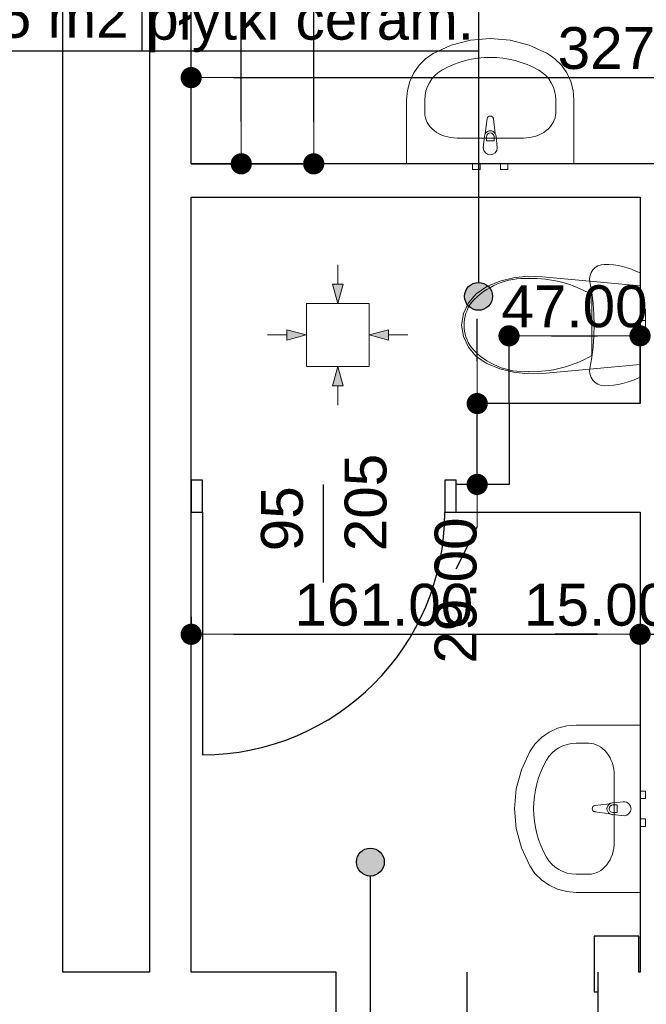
# Model space of a CAD drawing. Header units: millimetres. Extents: x -175445 to -20415, y -559200 to 231527.
# Tile 205 of 256: x -95356 to -93108, y -104452 to -100920. Entities that reach past the tile are written whole.
import ezdxf
from ezdxf.enums import TextEntityAlignment as Align

# ---------------------------------------------------------------- set-up
doc = ezdxf.new("R2010")
doc.units = ezdxf.units.MM
doc.header["$MEASUREMENT"] = 0
for name, color, linetype in [('Drzwi', 7, 'Continuous'), ('Linia', 7, 'Continuous'), ('Obiekt', 7, 'Continuous'), ('Polilinia', 7, 'Continuous'), ('Strefa', 7, 'Continuous'), ('Słup', 7, 'Continuous'), ('Wymiary', 63, 'Continuous'), ('Ściana', 7, 'Continuous')]:
    doc.layers.add(name, color=color, linetype=linetype)
doc.styles.add('Arial', font='txt')
doc.dimstyles.new('GENERATED_STYLE__1', dxfattribs={"dimtxt": 150, "dimasz": 152, "dimexe": 0.18, "dimexo": 0, "dimgap": 0.09, "dimtad": 1, "dimtih": 1, "dimtoh": 1, "dimlfac": 0.1, "dimzin": 0, "dimdsep": 46, "dimtxsty": 'Arial', "dimblk": 'ARROWHEAD_11', "dimblk1": 'ARROWHEAD_11', "dimblk2": 'ARROWHEAD_11', "dimcen": 0.09, "dimclrd": 114, "dimclre": 114, "dimclrt": 114, "dimazin": 0, "dimtfac": 1, "dimtdec": 4, "dimtmove": 0, "dimatfit": 3, "dimfxl": 1, "dimtolj": 1, "dimtzin": 0, "dimarcsym": 0})
doc.dimstyles.new('GENERATED_STYLE__3', dxfattribs={"dimtxt": 150, "dimasz": 152, "dimexe": 0.18, "dimexo": 0, "dimgap": 0.09, "dimtad": 1, "dimlfac": 0.1, "dimzin": 0, "dimdsep": 46, "dimtxsty": 'Arial', "dimblk": 'ARROWHEAD_11', "dimblk1": 'ARROWHEAD_11', "dimblk2": 'ARROWHEAD_11', "dimcen": 0.09, "dimclrd": 114, "dimclre": 114, "dimclrt": 114, "dimazin": 0, "dimtfac": 1, "dimtdec": 4, "dimtmove": 2, "dimatfit": 3, "dimfxl": 1, "dimtolj": 1, "dimtzin": 0, "dimarcsym": 0})

# ---------------------------------------------------------------- blocks, each defined once
blk = doc.blocks.new('WC_3_87_88', base_point=(-89225.5, 28118.7))
at = {"layer": 'Strefa'}
for p, q in [((-89959.5, 28401.5), (-88017.3, 28401.5)), ((-89959.5, 27882.9), (-89959.5, 28401.5)), ((-89225.5, 28401.5), (-89225.5, 27882.9)), ((-88017.3, 28401.5), (-88017.3, 27882.9)), ((-89922.8, 28375.6), (-89262.2, 28375.6)), ((-89922.8, 28149.3), (-89922.8, 28375.6)), ((-89262.2, 28375.6), (-89262.2, 28149.3)), ((-89959.5, 28118.7), (-88017.3, 28118.7)), ((-89262.2, 28149.3), (-89922.8, 28149.3)), ((-88017.3, 27882.9), (-89959.5, 27882.9))]:
    blk.add_line(p, q, dxfattribs=at)
at = {"layer": 'Strefa', "style": 'Arial'}
for tag, height, p in [('ROOM_NUMBER', 180, (-89592.5, 28273.5)), ('ROOM_NAME', 150, (-88621.4, 28267.4)), ('ROOM_CALC_AREA', 150, (-89592.5, 28006.6)), ('floor_f', 150, (-88621.4, 27999.6))]:
    blk.add_attdef(tag, text='', height=height, dxfattribs=at).set_placement(p, align=Align.MIDDLE_CENTER)
blk = doc.blocks.new('ARROWHEAD_11')
at = {"color": 0, "linetype": 'Continuous', "lineweight": 0}
blk.add_line((0, 0), (-1, 0), dxfattribs=at)
at = {"color": 0, "linetype": 'Continuous', "lineweight": 0, "const_width": 0.25, "flags": 128}
blk.add_lwpolyline([(-0.125, 0, 1), (0.125, 0, 1)], format="xyb", close=True, dxfattribs=at)
blk = doc.blocks.new('*D3330')
at = {"layer": 'Defpoints', "color": 0}
for p in [(-94740.7, -97526.6), (-94561, -97526.6), (-94740.7, -101436.6)]:
    blk.add_point(p, dxfattribs=at)
at = {"layer": 'Wymiary', "color": 114, "lineweight": -2}
for p, q in [((-94740.7, -97526.6), (-94560.8, -97526.6)), ((-94561, -97678.6), (-94561, -99170.5)), ((-94561, -101284.6), (-94561, -99792.7)), ((-94740.7, -101436.6), (-94560.8, -101436.6))]:
    blk.add_line(p, q, dxfattribs=at)
at = {"layer": 'Wymiary', "color": 114, "lineweight": -2, "xscale": 152, "yscale": 152, "zscale": 152}
for p, rotation in [((-94561, -97526.6), 90), ((-94561, -101436.6), 270)]:
    blk.add_blockref('ARROWHEAD_11', p, dxfattribs=dict(at, rotation=rotation))
at = {"layer": 'Wymiary', "color": 114, "lineweight": 13, "insert": (-94561, -99481.6), "char_height": 150, "attachment_point": 5, "rotation": 90, "style": 'Arial'}
blk.add_mtext('\\A1;391.00', dxfattribs=at)
blk = doc.blocks.new('*D3332')
at = {"layer": 'Defpoints', "color": 0}
for p in [(-93714.8, -102296.6), (-93600.7, -102296.6), (-93600.7, -102586.6)]:
    blk.add_point(p, dxfattribs=at)
at = {"layer": 'Wymiary', "color": 114, "lineweight": -2}
for p, q in [((-93714.8, -102144.6), (-93714.8, -101992.6)), ((-93600.7, -102296.6), (-93715, -102296.6)), ((-93714.8, -102586.6), (-93714.8, -102296.6)), ((-93600.7, -102586.6), (-93715, -102586.6)), ((-93714.8, -102738.6), (-93791.5, -102890.6))]:
    blk.add_line(p, q, dxfattribs=at)
at = {"layer": 'Wymiary', "color": 114, "lineweight": -2, "xscale": 152, "yscale": 152, "zscale": 152}
for p, rotation in [((-93714.8, -102296.6), 270), ((-93714.8, -102586.6), 90)]:
    blk.add_blockref('ARROWHEAD_11', p, dxfattribs=dict(at, rotation=rotation))
at = {"layer": 'Wymiary', "color": 114, "lineweight": 13, "insert": (-93791.5, -102967.3), "char_height": 150, "attachment_point": 5, "rotation": 90, "style": 'Arial'}
blk.add_mtext('\\A1;29.00', dxfattribs=at)
blk = doc.blocks.new('*D3333')
at = {"layer": 'Defpoints', "color": 0}
for p in [(-93130.7, -102053.7), (-93600.7, -102296.6), (-93130.7, -102296.6)]:
    blk.add_point(p, dxfattribs=at)
at = {"layer": 'Wymiary', "color": 114, "lineweight": -2}
for p, q in [((-93600.7, -102296.6), (-93600.7, -102053.5)), ((-93448.7, -102053.7), (-93282.7, -102053.7)), ((-93130.7, -102296.6), (-93130.7, -102053.5))]:
    blk.add_line(p, q, dxfattribs=at)
at = {"layer": 'Wymiary', "color": 114, "lineweight": -2, "xscale": 152, "yscale": 152, "zscale": 152, "rotation": 180}
blk.add_blockref('ARROWHEAD_11', (-93600.7, -102053.7), dxfattribs=at)
at = {"layer": 'Wymiary', "color": 114, "lineweight": -2, "xscale": 152, "yscale": 152, "zscale": 152}
blk.add_blockref('ARROWHEAD_11', (-93130.7, -102053.7), dxfattribs=at)
at = {"layer": 'Wymiary', "color": 114, "lineweight": 13, "insert": (-93365.7, -101948.7), "char_height": 150, "attachment_point": 5, "style": 'Arial'}
blk.add_mtext('\\A1;47.00', dxfattribs=at)
blk = doc.blocks.new('*D3334')
at = {"layer": 'Defpoints', "color": 0}
for p in [(-95000.7, -93312.6), (-94301.2, -93312.6), (-94740.7, -101436.6)]:
    blk.add_point(p, dxfattribs=at)
at = {"layer": 'Wymiary', "color": 114, "lineweight": -2}
for p, q in [((-95000.7, -93312.6), (-94301, -93312.6)), ((-94301.2, -93464.6), (-94301.2, -97208.7)), ((-94301.2, -101284.6), (-94301.2, -97540.5)), ((-94740.7, -101436.6), (-94301, -101436.6))]:
    blk.add_line(p, q, dxfattribs=at)
at = {"layer": 'Wymiary', "color": 114, "lineweight": -2, "xscale": 152, "yscale": 152, "zscale": 152}
for p, rotation in [((-94301.2, -93312.6), 90), ((-94301.2, -101436.6), 270)]:
    blk.add_blockref('ARROWHEAD_11', p, dxfattribs=dict(at, rotation=rotation))
at = {"layer": 'Wymiary', "color": 114, "lineweight": 13, "insert": (-94301.2, -97374.6), "char_height": 150, "attachment_point": 5, "rotation": 90, "style": 'Arial'}
blk.add_mtext('\\A1;807', dxfattribs=at)
blk = doc.blocks.new('*D3335')
at = {"layer": 'Defpoints', "color": 0}
for p in [(-95888.6, -97446.6), (-95250.7, -97446.6), (-95450.7, -104326.6)]:
    blk.add_point(p, dxfattribs=at)
at = {"layer": 'Wymiary', "color": 114, "lineweight": -2}
for p, q in [((-95250.7, -97446.6), (-95888.8, -97446.6)), ((-95888.6, -97598.6), (-95888.6, -100575)), ((-95888.6, -104174.6), (-95888.6, -101198.2)), ((-95450.7, -104326.6), (-95888.8, -104326.6))]:
    blk.add_line(p, q, dxfattribs=at)
at = {"layer": 'Wymiary', "color": 114, "lineweight": -2, "xscale": 152, "yscale": 152, "zscale": 152}
for p, rotation in [((-95888.6, -97446.6), 90), ((-95888.6, -104326.6), 270)]:
    blk.add_blockref('ARROWHEAD_11', p, dxfattribs=dict(at, rotation=rotation))
at = {"layer": 'Wymiary', "color": 114, "lineweight": 13, "insert": (-95888.6, -100886.6), "char_height": 150, "attachment_point": 5, "rotation": 90, "style": 'Arial'}
blk.add_mtext('\\A1;688.00', dxfattribs=at)
blk = doc.blocks.new('*D3721')
at = {"layer": 'Defpoints', "color": 0}
for p in [(-91470.7, -101127.4), (-94740.7, -101436.6), (-91470.7, -101436.6)]:
    blk.add_point(p, dxfattribs=at)
at = {"layer": 'Wymiary', "color": 114, "lineweight": -2}
for p, q in [((-94740.7, -101436.6), (-94740.7, -101127.2)), ((-94588.7, -101127.4), (-91622.7, -101127.4)), ((-91470.7, -101436.6), (-91470.7, -101127.2))]:
    blk.add_line(p, q, dxfattribs=at)
at = {"layer": 'Wymiary', "color": 114, "lineweight": -2, "xscale": 152, "yscale": 152, "zscale": 152, "rotation": 180}
blk.add_blockref('ARROWHEAD_11', (-94740.7, -101127.4), dxfattribs=at)
at = {"layer": 'Wymiary', "color": 114, "lineweight": -2, "xscale": 152, "yscale": 152, "zscale": 152}
blk.add_blockref('ARROWHEAD_11', (-91470.7, -101127.4), dxfattribs=at)
at = {"layer": 'Wymiary', "color": 114, "lineweight": 13, "insert": (-93105.7, -101022.4), "char_height": 150, "attachment_point": 5, "style": 'Arial'}
blk.add_mtext('\\A1;327.00', dxfattribs=at)
blk = doc.blocks.new('*D3732')
at = {"layer": 'Defpoints', "color": 0}
for p in [(-94740.7, -103061.6), (-93130.7, -103061.6), (-93130.7, -103124.3)]:
    blk.add_point(p, dxfattribs=at)
at = {"layer": 'Wymiary', "color": 114, "lineweight": -2}
for p, q in [((-94740.7, -103061.6), (-94740.7, -103124.5)), ((-93130.7, -103061.6), (-93130.7, -103124.5)), ((-94588.7, -103124.3), (-93282.7, -103124.3))]:
    blk.add_line(p, q, dxfattribs=at)
at = {"layer": 'Wymiary', "color": 114, "lineweight": -2, "xscale": 152, "yscale": 152, "zscale": 152, "rotation": 180}
blk.add_blockref('ARROWHEAD_11', (-94740.7, -103124.3), dxfattribs=at)
at = {"layer": 'Wymiary', "color": 114, "lineweight": -2, "xscale": 152, "yscale": 152, "zscale": 152}
blk.add_blockref('ARROWHEAD_11', (-93130.7, -103124.3), dxfattribs=at)
at = {"layer": 'Wymiary', "color": 114, "lineweight": 13, "insert": (-94049.6, -103019.3), "char_height": 150, "attachment_point": 5, "style": 'Arial'}
blk.add_mtext('\\A1;161.00', dxfattribs=at)
blk = doc.blocks.new('*D3733')
at = {"layer": 'Defpoints', "color": 0}
for p in [(-93130.7, -103061.6), (-92980.7, -103061.6), (-92980.7, -103124.3)]:
    blk.add_point(p, dxfattribs=at)
at = {"layer": 'Wymiary', "color": 114, "lineweight": -2}
for p, q in [((-93130.7, -103061.6), (-93130.7, -103124.5)), ((-92980.7, -103061.6), (-92980.7, -103124.5)), ((-93282.7, -103124.3), (-93434.7, -103124.3)), ((-93130.7, -103124.3), (-92980.7, -103124.3)), ((-92828.7, -103124.3), (-92676.7, -103124.3))]:
    blk.add_line(p, q, dxfattribs=at)
at = {"layer": 'Wymiary', "color": 114, "lineweight": -2, "xscale": 152, "yscale": 152, "zscale": 152}
blk.add_blockref('ARROWHEAD_11', (-93130.7, -103124.3), dxfattribs=at)
at = {"layer": 'Wymiary', "color": 114, "lineweight": -2, "xscale": 152, "yscale": 152, "zscale": 152, "rotation": 180}
blk.add_blockref('ARROWHEAD_11', (-92980.7, -103124.3), dxfattribs=at)
at = {"layer": 'Wymiary', "color": 114, "lineweight": 13, "insert": (-93284.6, -103019.3), "char_height": 150, "attachment_point": 5, "style": 'Arial'}
blk.add_mtext('\\A1;15.00', dxfattribs=at)

msp = doc.modelspace()

# ---------------------------------------------------------------- hatches: boundary and pattern name
at = {"layer": 'Linia', "linetype": 'Continuous', "lineweight": 13}
for points in [[(-94214.776, -101938.11), (-94195.932, -101868.159), (-94233.432, -101868.109)], [(-94327.726, -102050.61), (-94397.702, -102031.86), (-94397.702, -102069.36)], [(-94102.426, -102050.61), (-94032.45, -102069.36), (-94032.45, -102031.86)], [(-94214.776, -102163.11), (-94233.432, -102233.11), (-94195.932, -102233.06)]]:
    msp.add_hatch(color=150, dxfattribs=at).paths.add_polyline_path(points)
at = {"layer": 'Polilinia', "linetype": 'Continuous'}
for points in [[(-93660.05, -101912.078), (-93663.856, -101892.944), (-93674.695, -101876.723), (-93690.916, -101865.884), (-93710.05, -101862.078), (-93729.184, -101865.884), (-93745.406, -101876.723), (-93756.244, -101892.944), (-93760.05, -101912.078), (-93756.244, -101931.212), (-93745.406, -101947.433), (-93729.184, -101958.272), (-93710.05, -101962.078), (-93690.916, -101958.272), (-93674.695, -101947.433), (-93663.856, -101931.212)], [(-94048.005, -103941.406), (-94051.811, -103922.271), (-94062.649, -103906.05), (-94078.871, -103895.212), (-94098.005, -103891.406), (-94117.139, -103895.212), (-94133.36, -103906.05), (-94144.199, -103922.271), (-94148.005, -103941.406), (-94144.199, -103960.54), (-94133.36, -103976.761), (-94117.139, -103987.6), (-94098.005, -103991.406), (-94078.871, -103987.6), (-94062.649, -103976.761), (-94051.811, -103960.54)]]:
    msp.add_hatch(color=256, dxfattribs=at).paths.add_polyline_path(points)

# ---------------------------------------------------------------- linework, layer by layer
at = {"layer": 'Drzwi'}
for p, q in [((-94700.722, -102571.604), (-94740.722, -102571.604)), ((-94740.722, -102571.604), (-94740.722, -102686.604)), ((-94740.722, -102686.604), (-94740.722, -102586.604)), ((-94700.722, -102686.604), (-94700.722, -102571.604)), ((-93790.722, -102571.604), (-93830.722, -102571.604)), ((-93830.722, -102571.604), (-93830.722, -102686.604)), ((-93790.722, -102686.604), (-93790.722, -102571.604)), ((-93790.722, -102686.604), (-93790.722, -102586.604)), ((-94740.722, -102686.604), (-94700.722, -102686.604)), ((-94700.722, -102686.604), (-94700.722, -103556.604)), ((-93830.722, -102686.604), (-93790.722, -102686.604))]:
    msp.add_line(p, q, dxfattribs=at)
msp.add_arc((-94700.722, -102686.604), 870, 270, 0, dxfattribs=at)
at = {"layer": 'Linia', "color": 150, "lineweight": 13}
for p, q in [((-94214.59, -101799.219), (-94214.682, -101868.134)), ((-94214.776, -101938.11), (-94233.432, -101868.109)), ((-94233.432, -101868.109), (-94195.932, -101868.159)), ((-94214.776, -101938.11), (-94195.932, -101868.159)), ((-94102.426, -101938.26), (-94327.426, -101938.26)), ((-94327.426, -101938.26), (-94327.426, -102162.96)), ((-94102.426, -102162.96), (-94102.426, -101938.26)), ((-94327.726, -102050.61), (-94397.702, -102031.86)), ((-94397.702, -102069.36), (-94397.702, -102031.86)), ((-94102.426, -102050.61), (-94032.45, -102031.86)), ((-94032.45, -102031.86), (-94032.45, -102069.36)), ((-94466.616, -102050.61), (-94397.702, -102050.61)), ((-94327.726, -102050.61), (-94397.702, -102069.36)), ((-94102.426, -102050.61), (-94032.45, -102069.36)), ((-93963.535, -102050.61), (-94032.45, -102050.61)), ((-94327.426, -102163.26), (-94102.426, -102163.26)), ((-94214.776, -102163.11), (-94233.432, -102233.11)), ((-94214.776, -102163.11), (-94195.932, -102233.06)), ((-94195.932, -102233.06), (-94233.432, -102233.11)), ((-94214.59, -102302), (-94214.682, -102233.085))]:
    msp.add_line(p, q, dxfattribs=at)
at = {"layer": 'Obiekt', "color": 8, "lineweight": 5}
for p, q in [((-93873.118, -101041.014), (-93807.926, -101011.072)), ((-93807.926, -101011.072), (-93738.905, -100992.773)), ((-93738.905, -100992.773), (-93667.944, -100986.618)), ((-93667.944, -100986.618), (-93596.982, -100992.773)), ((-93596.982, -100992.773), (-93527.962, -101011.072)), ((-93527.962, -101011.072), (-93462.77, -101041.014)), ((-93900.096, -101059.744), (-93873.118, -101041.014)), ((-93462.77, -101041.014), (-93435.792, -101059.744)), ((-93942.442, -101110.624), (-93923.453, -101083.197)), ((-93923.453, -101083.197), (-93900.096, -101059.744)), ((-93435.792, -101059.744), (-93412.434, -101083.197)), ((-93412.434, -101083.197), (-93393.445, -101110.624)), ((-93956.457, -101141.147), (-93942.442, -101110.624)), ((-93393.445, -101110.624), (-93379.431, -101141.147)), ((-93965.049, -101173.791), (-93956.457, -101141.147)), ((-93379.431, -101141.147), (-93370.839, -101173.791)), ((-93967.944, -101207.514), (-93965.049, -101173.791)), ((-93370.839, -101173.791), (-93367.944, -101207.514)), ((-93967.944, -101436.604), (-93967.944, -101207.514)), ((-93902.726, -101253.332), (-93902.726, -101207.514)), ((-93433.161, -101253.332), (-93433.161, -101207.514)), ((-93367.944, -101207.514), (-93367.944, -101436.604)), ((-93685.673, -101327.82), (-93679.044, -101274.886)), ((-93656.844, -101274.886), (-93650.214, -101327.82)), ((-93549.118, -101344.286), (-93786.77, -101344.286)), ((-93692.944, -101379.286), (-93688.944, -101337.333)), ((-93681.544, -101339.505), (-93681.544, -101354.376)), ((-93681.544, -101354.376), (-93654.344, -101354.376)), ((-93654.344, -101354.376), (-93654.344, -101339.505)), ((-93646.944, -101337.333), (-93642.944, -101379.286)), ((-93367.944, -101436.604), (-93967.944, -101436.604)), ((-93731.444, -101456.604), (-93731.444, -101436.604)), ((-93731.444, -101436.604), (-93704.444, -101436.604)), ((-93704.444, -101436.604), (-93704.444, -101456.604)), ((-93631.444, -101456.604), (-93631.444, -101436.604)), ((-93631.444, -101436.604), (-93604.444, -101436.604)), ((-93604.444, -101436.604), (-93604.444, -101456.604)), ((-93704.444, -101456.604), (-93731.444, -101456.604)), ((-93604.444, -101456.604), (-93631.444, -101456.604)), ((-93306.175, -101826.554), (-93310.188, -101837.446)), ((-93299.868, -101816.809), (-93306.175, -101826.554)), ((-93291.577, -101808.686), (-93299.868, -101816.809)), ((-93281.704, -101802.584), (-93291.577, -101808.686)), ((-93270.733, -101798.799), (-93281.704, -101802.584)), ((-93259.199, -101797.516), (-93270.733, -101798.799)), ((-93242.543, -101798.005), (-93259.199, -101797.516)), ((-93225.945, -101799.47), (-93242.543, -101798.005)), ((-93209.461, -101801.906), (-93225.945, -101799.47)), ((-93193.149, -101805.305), (-93209.461, -101801.906)), ((-93177.064, -101809.656), (-93193.149, -101805.305)), ((-93161.262, -101814.942), (-93177.064, -101809.656)), ((-93145.797, -101821.147), (-93161.262, -101814.942)), ((-93130.722, -101828.248), (-93145.797, -101821.147)), ((-93633.894, -101857.998), (-93680.832, -101877.018)), ((-93584.147, -101845.592), (-93633.894, -101857.998)), ((-93532.802, -101840.105), (-93584.147, -101845.592)), ((-93481.105, -101841.668), (-93532.802, -101840.105)), ((-93130.722, -101874.041), (-93481.105, -101841.668)), ((-93310.188, -101837.446), (-93311.712, -101848.954)), ((-93311.712, -101848.954), (-93310.672, -101860.516)), ((-93310.672, -101860.516), (-93303.891, -101898.801)), ((-93130.722, -102201.784), (-93130.722, -101828.248)), ((-93680.832, -101877.018), (-93718.028, -101902.616)), ((-93130.722, -102155.991), (-93130.722, -101874.041)), ((-93718.028, -101902.616), (-93746.546, -101935.659)), ((-93303.891, -101898.801), (-93299.034, -101937.377)), ((-93303.765, -102015.016), (-93303.765, -101906.075)), ((-93746.546, -101935.659), (-93764.506, -101973.968)), ((-93299.034, -101937.377), (-93296.116, -101976.148)), ((-93130.722, -101958.016), (-93130.722, -101974.711)), ((-93130.722, -101958.016), (-93110.722, -101958.016)), ((-93110.722, -101958.016), (-93110.722, -101974.711)), ((-93764.506, -101973.968), (-93770.723, -102015.016)), ((-93296.116, -101976.148), (-93295.142, -102015.016)), ((-93130.722, -101974.711), (-93130.722, -101999.016)), ((-93130.722, -101999.016), (-93130.722, -102003.702)), ((-93130.722, -101999.016), (-93110.722, -101999.016)), ((-93110.722, -101974.711), (-93110.722, -101999.016)), ((-93110.722, -101999.016), (-93110.722, -102003.702)), ((-93770.723, -102015.016), (-93764.506, -102056.065)), ((-93762.083, -102015.017), (-93762.083, -102015.016)), ((-93303.765, -102123.958), (-93303.765, -102015.016)), ((-93295.142, -102015.016), (-93296.116, -102053.885)), ((-93130.722, -102003.702), (-93130.722, -102015.016)), ((-93130.722, -102015.016), (-93130.722, -102026.33)), ((-93130.722, -102026.33), (-93130.722, -102031.016)), ((-93130.722, -102031.016), (-93110.722, -102031.016)), ((-93130.722, -102031.016), (-93130.722, -102055.321)), ((-93110.722, -102003.702), (-93110.722, -102015.016)), ((-93110.722, -102015.016), (-93110.722, -102026.33)), ((-93110.722, -102026.33), (-93110.722, -102031.016)), ((-93110.722, -102031.016), (-93110.722, -102055.321)), ((-93764.506, -102056.065), (-93746.546, -102094.373)), ((-93296.116, -102053.885), (-93299.034, -102092.655)), ((-93130.722, -102055.321), (-93130.722, -102072.016)), ((-93130.722, -102072.016), (-93110.722, -102072.016)), ((-93110.722, -102055.321), (-93110.722, -102072.016)), ((-93746.546, -102094.373), (-93718.028, -102127.416)), ((-93735.272, -102096.092), (-93735.272, -102096.093)), ((-93299.034, -102092.655), (-93303.891, -102131.232)), ((-93718.028, -102127.416), (-93680.832, -102153.014)), ((-93303.891, -102131.232), (-93310.672, -102169.516)), ((-93680.832, -102153.014), (-93633.894, -102172.035)), ((-93633.894, -102172.035), (-93584.147, -102184.44)), ((-93481.105, -102188.364), (-93130.722, -102155.991)), ((-93310.672, -102169.516), (-93311.712, -102181.078)), ((-93584.147, -102184.44), (-93532.802, -102189.927)), ((-93532.802, -102189.927), (-93481.105, -102188.364)), ((-93311.712, -102181.078), (-93310.188, -102192.586)), ((-93310.188, -102192.586), (-93306.175, -102203.479)), ((-93306.175, -102203.479), (-93299.868, -102213.224)), ((-93299.868, -102213.224), (-93291.577, -102221.346)), ((-93177.064, -102220.376), (-93161.262, -102215.09)), ((-93161.262, -102215.09), (-93145.797, -102208.885)), ((-93145.797, -102208.885), (-93130.722, -102201.784)), ((-93291.577, -102221.346), (-93281.704, -102227.448)), ((-93281.704, -102227.448), (-93270.733, -102231.233)), ((-93270.733, -102231.233), (-93259.199, -102232.516)), ((-93259.199, -102232.516), (-93242.543, -102232.028)), ((-93242.543, -102232.028), (-93225.945, -102230.562)), ((-93225.945, -102230.562), (-93209.461, -102228.126)), ((-93209.461, -102228.126), (-93193.149, -102224.727)), ((-93193.149, -102224.727), (-93177.064, -102220.376)), ((-93359.853, -103450.01), (-93393.575, -103452.904)), ((-93130.762, -103450.01), (-93359.853, -103450.01)), ((-93130.762, -104050.01), (-93130.762, -103450.01)), ((-93456.742, -103475.511), (-93484.169, -103494.5)), ((-93426.219, -103461.496), (-93456.742, -103475.511)), ((-93393.575, -103452.904), (-93426.219, -103461.496)), ((-93507.622, -103517.857), (-93526.353, -103544.836)), ((-93484.169, -103494.5), (-93507.622, -103517.857)), ((-93314.035, -103515.227), (-93359.853, -103515.227)), ((-93526.353, -103544.836), (-93556.294, -103610.028)), ((-93556.294, -103610.028), (-93574.593, -103679.048)), ((-93223.08, -103868.836), (-93223.08, -103631.183)), ((-93574.593, -103679.048), (-93580.749, -103750.01)), ((-93130.762, -103686.51), (-93130.762, -103713.51)), ((-93110.762, -103686.51), (-93130.762, -103686.51)), ((-93110.762, -103713.51), (-93110.762, -103686.51)), ((-93239.546, -103732.28), (-93292.48, -103738.91)), ((-93188.08, -103725.01), (-93230.033, -103729.01)), ((-93130.762, -103713.51), (-93110.762, -103713.51)), ((-93580.749, -103750.01), (-93574.593, -103820.971)), ((-93292.48, -103761.11), (-93239.546, -103767.739)), ((-93227.861, -103736.41), (-93212.991, -103736.41)), ((-93212.991, -103763.61), (-93227.861, -103763.61)), ((-93212.991, -103736.41), (-93212.991, -103763.61)), ((-93230.033, -103771.01), (-93188.08, -103775.01)), ((-93130.762, -103786.51), (-93130.762, -103813.51)), ((-93110.762, -103786.51), (-93130.762, -103786.51)), ((-93110.762, -103813.51), (-93110.762, -103786.51)), ((-93574.593, -103820.971), (-93556.294, -103889.992)), ((-93130.762, -103813.51), (-93110.762, -103813.51)), ((-93556.294, -103889.992), (-93526.353, -103955.183)), ((-93526.353, -103955.183), (-93507.622, -103982.162)), ((-93507.622, -103982.162), (-93484.169, -104005.519)), ((-93484.169, -104005.519), (-93456.742, -104024.508)), ((-93314.035, -103984.792), (-93359.853, -103984.792)), ((-93456.742, -104024.508), (-93426.219, -104038.523)), ((-93426.219, -104038.523), (-93393.575, -104047.115)), ((-93393.575, -104047.115), (-93359.853, -104050.01)), ((-93359.853, -104050.01), (-93130.762, -104050.01))]:
    msp.add_line(p, q, dxfattribs=at)
at = {"layer": 'Obiekt'}
for p, q in [((-94265.722, -102937.983), (-94265.722, -102586.604)), ((-93750.722, -104937.983), (-93750.722, -104336.604))]:
    msp.add_line(p, q, dxfattribs=at)
at = {"layer": 'Obiekt', "color": 8, "lineweight": 5}
for centre, radius, start, end in [((-93667.944, -101276.276), 11.187, 7.138925, 172.861075), ((-93667.944, -101339.233), 21.086, 147.228975, 174.830393), ((-93667.944, -101339.233), 21.086, 32.771025, 147.228975), ((-93667.944, -101339.505), 13.6, 0, 180), ((-93667.944, -101339.233), 21.086, 5.169607, 32.771025), ((-93667.944, -101379.286), 25, 180, 0), ((-93543.026, -102104.477), 256.976, 86.804848, 138.424498), ((-93518.659, -102273.112), 425.383, 59.651766, 91.353931), ((-93623.477, -102015.829), 138.565, 143.777196, 179.664414), ((-93623.48, -102014.204), 138.562, 180.335594, 216.222811), ((-93543.026, -101925.556), 256.976, 221.575502, 273.195152), ((-93518.659, -101756.921), 425.383, 268.646069, 300.348234), ((-93228.133, -103750.01), 21.086, 122.771025, 237.228975), ((-93228.133, -103750.01), 21.086, 95.169607, 122.771025), ((-93188.08, -103750.01), 25, 270, 90), ((-93291.09, -103750.01), 11.187, 97.138925, 262.861075), ((-93227.861, -103750.01), 13.6, 90, 270), ((-93228.133, -103750.01), 21.086, 237.228975, 264.830393)]:
    msp.add_arc(centre, radius, start, end, dxfattribs=at)
for centre, major_axis, ratio, start_param, end_param in [((-93667.944, -101436.604), (0, 381.818), 0.95652174, 5.78621047, 6.78016015), ((-93786.796, -101207.514), (0, 121.2), 0.95652174, 0.49697483, 1.57079633), ((-93549.092, -101207.514), (0, 121.2), 0.95652174, 4.71238898, 5.78621048), ((-93786.639, -101253.332), (116.066, 0), 0.78364566, 3.14159265, 4.71238898), ((-93549.248, -101253.332), (116.066, 0), 0.78364566, 4.71238898, 6.28318531), ((-93359.853, -103631.157), (121.2, 0), 0.95652174, 1.57079633, 2.64461782), ((-93314.035, -103631.314), (0, 116.066), 0.78364566, 4.71238898, 6.28318531), ((-93130.762, -103750.01), (381.818, 0), 0.95652174, 2.64461781, 3.63856749), ((-93314.035, -103868.705), (0, 116.066), 0.78364566, 3.14159265, 4.71238898), ((-93359.853, -103868.862), (121.2, 0), 0.95652174, 3.63856748, 4.71238898)]:
    msp.add_ellipse(centre, major_axis=major_axis, ratio=ratio, start_param=start_param, end_param=end_param, dxfattribs=at)
for p in [(-93656.844, -101274.886), (-93685.673, -101327.82), (-93646.944, -101337.333), (-93692.944, -101379.286), (-93528.707, -101847.98), (-93735.272, -101933.939), (-93303.765, -102123.958), (-93528.707, -102182.052), (-93239.546, -103732.28), (-93188.08, -103725.01), (-93292.48, -103761.11), (-93230.033, -103771.01)]:
    msp.add_point(p, dxfattribs=at)
at = {"layer": 'Polilinia', "flags": 128}
for points in [[(-93710.05, -101032.944), (-93710.05, -101862.078)], [(-94098.005, -105271.988), (-94098.005, -103991.406)]]:
    msp.add_lwpolyline(points, dxfattribs=at)
at = {"layer": 'Polilinia'}
for centre in [(-93710.05, -101912.078), (-94098.005, -103941.406)]:
    msp.add_circle(centre, 50, dxfattribs=at)
at = {"layer": 'Słup'}
for p, q in [((-93600.722, -102296.604), (-93600.722, -102586.604)), ((-93130.722, -102296.604), (-93600.722, -102296.604)), ((-93135.022, -104206.604), (-93295.022, -104206.604)), ((-93295.022, -104206.604), (-93295.022, -104406.604)), ((-93135.022, -104336.604), (-93135.022, -104206.604)), ((-93295.022, -104406.604), (-93280.722, -104406.604))]:
    msp.add_line(p, q, dxfattribs=at)
at = {"layer": 'Ściana'}
for p, q in [((-94740.722, -102686.604), (-94740.722, -102586.604)), ((-93790.722, -102686.604), (-93790.722, -102586.604)), ((-94220.722, -104571.604), (-94220.722, -104336.604)), ((-93280.722, -104571.604), (-93280.722, -104336.604))]:
    msp.add_line(p, q, dxfattribs=at)
at = {"layer": 'Ściana', "flags": 128}
for points in [[(-94740.722, -101436.604), (-94740.722, -97526.604)], [(-95200.722, -104326.604), (-95200.722, -97676.604)], [(-94890.722, -97676.604), (-94890.722, -101436.604)], [(-94890.722, -101436.604), (-94890.722, -104336.604)], [(-91470.722, -101436.604), (-94740.722, -101436.604)], [(-94740.722, -101556.604), (-93130.722, -101556.604)], [(-94740.722, -102586.604), (-94740.722, -101556.604)], [(-93130.722, -101556.604), (-93130.722, -102296.604)], [(-93600.722, -102586.604), (-93790.722, -102586.604)], [(-94740.722, -104336.604), (-94740.722, -102686.604)], [(-93790.722, -102686.604), (-93130.722, -102686.604)], [(-93130.722, -102686.604), (-93130.722, -104336.604)], [(-95200.722, -104336.604), (-95200.722, -104326.604)], [(-94890.722, -104336.604), (-95200.722, -104336.604)], [(-94220.722, -104336.604), (-94740.722, -104336.604)], [(-93130.722, -104336.604), (-93135.022, -104336.604)]]:
    msp.add_lwpolyline(points, dxfattribs=at)

# ---------------------------------------------------------------- block references
at = {"layer": 'Strefa'}
ref = msp.add_blockref('WC_3_87_88', (-94918.212, -100797.229), dxfattribs=at)
ref.add_attrib('ROOM_NAME', 'WC', dxfattribs={"color": 7, "height": 150, "style": 'Arial'}).set_placement((-94314.129, -100648.463), align=Align.MIDDLE_CENTER)
ref.add_attrib('ROOM_NUMBER', '3/87', dxfattribs={"color": 7, "height": 180, "style": 'Arial'}).set_placement((-95285.232, -100642.343), align=Align.MIDDLE_CENTER)
ref.add_attrib('ROOM_CALC_AREA', '1,5 m2', dxfattribs={"color": 7, "height": 150, "style": 'Arial'}).set_placement((-95285.232, -100909.283), align=Align.MIDDLE_CENTER)
ref.add_attrib('floor_f', 'płytki ceram.', dxfattribs={"color": 7, "height": 150, "style": 'Arial'}).set_placement((-94314.129, -100916.329), align=Align.MIDDLE_CENTER)

# ---------------------------------------------------------------- texts
at = {"layer": 'Obiekt', "char_height": 150, "attachment_point": 7, "rotation": 90, "style": 'Arial'}
for s, insert in [('\\A1;{\\fArial|b0|i0|c238|p38;205}', (-94038.254, -102826.431)), ('\\A1;{\\fArial|b0|i0|c238|p38;95}', (-94338.254, -102826.431))]:
    msp.add_mtext(s, dxfattribs=dict(at, insert=insert))

# ---------------------------------------------------------------- dimensions: what is measured, and where the dimension line sits
at = {"layer": 'Wymiary', "color": 114, "lineweight": 13}
dim = msp.add_linear_dim(base=(-94301.206, -93312.581), p1=(-94740.722, -101436.604), p2=(-95000.722, -93312.581), angle=90, text='807', dimstyle='GENERATED_STYLE__1', dxfattribs=at)
dim.commit()
dim.dimension.update_dxf_attribs({"geometry": '*D3334', "text_midpoint": (-94301.206, -97374.593), "dimtype": 160, "text_rotation": 90})
for base, p1, p2, picture, middle in [((-95888.571, -97446.604), (-95450.722, -104326.604), (-95250.722, -97446.604), '*D3335', (-95888.571, -100886.604)), ((-94560.982, -97526.604), (-94740.722, -101436.604), (-94740.722, -97526.604), '*D3330', (-94560.982, -99481.604)), ((-93714.82, -102296.604), (-93600.722, -102586.604), (-93600.722, -102296.604), '*D3332', (-93791.496, -102967.28))]:
    dim = msp.add_linear_dim(base=base, p1=p1, p2=p2, angle=90, dimstyle='GENERATED_STYLE__1', dxfattribs=at)
    dim.commit()
    dim.dimension.update_dxf_attribs({"geometry": picture, "text_midpoint": middle, "dimtype": 160, "text_rotation": 90})
for base, p1, p2, picture, middle in [((-91470.722, -101127.369), (-94740.722, -101436.604), (-91470.722, -101436.604), '*D3721', (-93105.722, -101022.369)), ((-93130.722, -102053.665), (-93600.722, -102296.604), (-93130.722, -102296.604), '*D3333', (-93365.722, -101948.665)), ((-93130.722, -103124.293), (-94740.722, -103061.604), (-93130.722, -103061.604), '*D3732', (-94049.551, -103019.293)), ((-92980.722, -103124.293), (-93130.722, -103061.604), (-92980.722, -103061.604), '*D3733', (-93284.551, -103019.293))]:
    dim = msp.add_linear_dim(base=base, p1=p1, p2=p2, dimstyle='GENERATED_STYLE__3', dxfattribs=at)
    dim.commit()
    dim.dimension.update_dxf_attribs({"geometry": picture, "text_midpoint": middle, "dimtype": 160})

doc.saveas('drawing.dxf')
